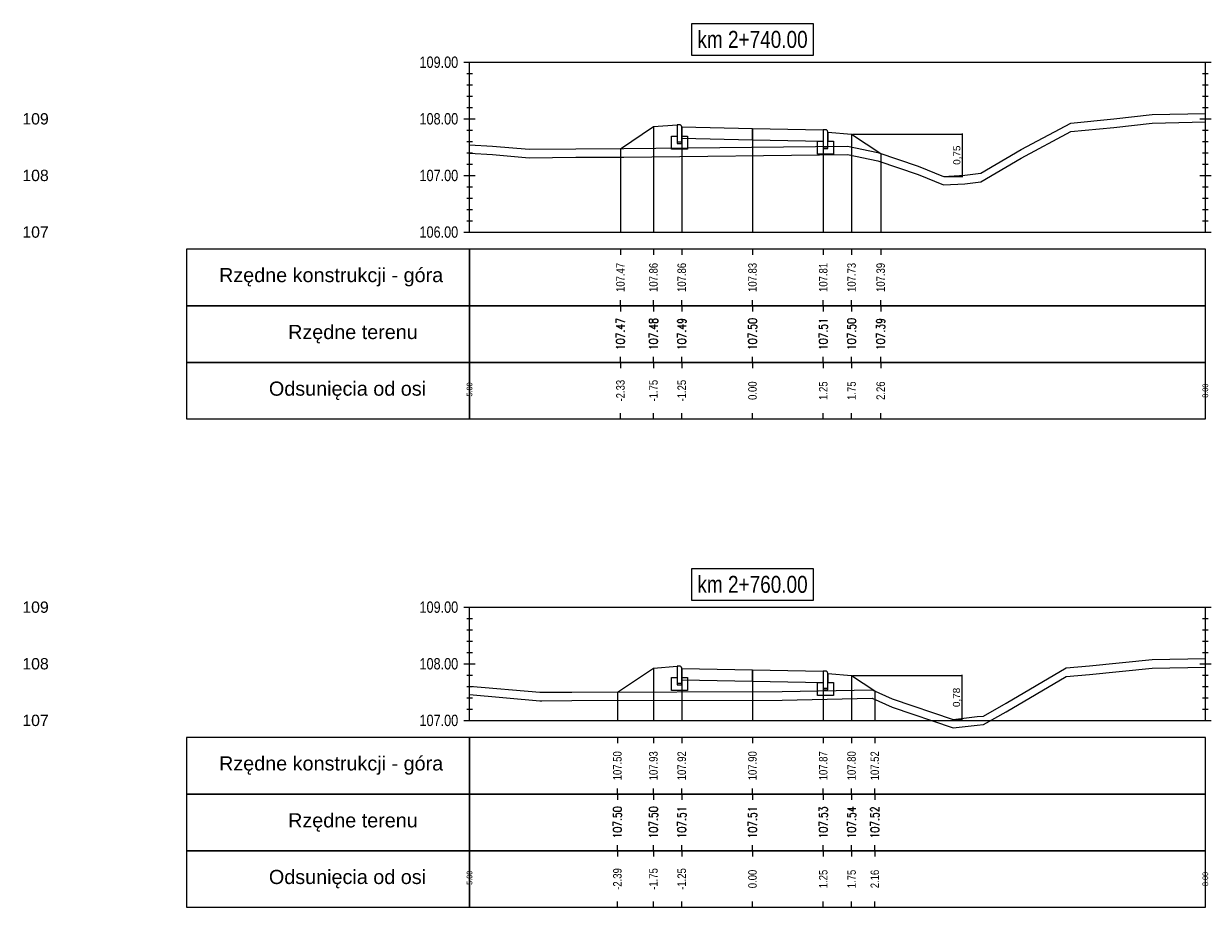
# Model space of a CAD drawing. Extents: x 7537626 to 7538805, y 5722894 to 5725486.
# Tile 42 of 90: x 7538300 to 7538321, y 5725395 to 5725411. Entities that reach past the tile are written whole.
import ezdxf

# ---------------------------------------------------------------- set-up
doc = ezdxf.new("R2010")
doc.units = 0
doc.header["$PDMODE"] = 35
doc.header["$PDSIZE"] = 0.3
for name, color, linetype in [('C-DROGI-PROFILE', 7, 'Continuous'), ('C-DROGI-PROFILE-ETYKIETY', 7, 'Continuous'), ('C-DROGI-PRZEKROJE-ETYKIETY', 7, 'Continuous'), ('C-POPRZECZKA-przekrój', 2, 'Continuous'), ('C-POPRZECZKA-widok', 1, 'Continuous')]:
    doc.layers.add(name, color=color, linetype=linetype)
for name, color, linetype, true_color in [('C-humus', 7, 'Continuous', 0x003df5), ('C-Teren', 7, 'Continuous', 0x005716), ('poprzeczki', 7, 'Continuous', 0x0000d6)]:
    doc.layers.add(name, color=color, linetype=linetype, true_color=true_color)
doc.styles.add('2mm08', font='arial.ttf', dxfattribs={"width": 0.8})
doc.styles.add('opis_50', font='arial.ttf', dxfattribs={"height": 0.125})
doc.styles.get("Standard").update_dxf_attribs({"font": 'arial.ttf'})
doc.dimstyles.new('OPIS_50', dxfattribs={"dimscale": 0.5, "dimtxt": 0.125, "dimasz": 0.25, "dimexe": 0.1, "dimexo": 0.15, "dimgap": 0.1, "dimtad": 1, "dimzin": 0, "dimtxsty": 'opis_50', "dimblk": 'ARCHTICK', "dimcen": 0.15, "dimdle": 0.1, "dimaunit": 2, "dimadec": 4, "dimazin": 0, "dimtfac": 1, "dimtmove": 0, "dimatfit": 3, "dimfxl": 1, "dimarcsym": 0})

# ---------------------------------------------------------------- blocks, each defined once
blk = doc.blocks.new('_ArchTick')
at = {"color": 0, "linetype": 'ByBlock', "const_width": 0.15}
blk.add_lwpolyline([(-0.5, -0.5), (0.5, 0.5)], dxfattribs=at)
blk = doc.blocks.new('*D135')
at = {"layer": 'Defpoints', "color": 0, "transparency": 16777216}
for p in [(7538314.328, 5725409.072), (7538315.949, 5725408.324), (7538316.284, 5725408.324)]:
    blk.add_point(p, dxfattribs=at)
at = {"layer": 'poprzeczki', "color": 0, "lineweight": -2, "transparency": 16777216}
for p, q in [((7538314.343, 5725409.072), (7538316.294, 5725409.072)), ((7538316.284, 5725409.082), (7538316.284, 5725408.314)), ((7538315.964, 5725408.324), (7538316.294, 5725408.324))]:
    blk.add_line(p, q, dxfattribs=at)
at = {"layer": 'poprzeczki', "color": 0, "lineweight": -2, "transparency": 16777216, "xscale": 0.025, "yscale": 0.025, "zscale": 0.025}
for p, rotation in [((7538316.284, 5725409.072), 90), ((7538316.284, 5725408.324), 270)]:
    blk.add_blockref('_ArchTick', p, dxfattribs=dict(at, rotation=rotation))
at = {"layer": 'poprzeczki', "color": 0, "transparency": 16777216, "insert": (7538316.198, 5725408.698), "char_height": 0.125, "attachment_point": 5, "rotation": 90, "style": 'opis_50'}
blk.add_mtext('0,75', dxfattribs=at)
blk = doc.blocks.new('*D136')
at = {"layer": 'Defpoints', "color": 0, "transparency": 16777216}
for p in [(7538314.328, 5725399.51), (7538316.123, 5725398.732), (7538316.277, 5725398.732)]:
    blk.add_point(p, dxfattribs=at)
at = {"layer": 'poprzeczki', "color": 0, "lineweight": -2, "transparency": 16777216}
for p, q in [((7538314.343, 5725399.51), (7538316.287, 5725399.51)), ((7538316.277, 5725399.52), (7538316.277, 5725398.722)), ((7538316.138, 5725398.732), (7538316.287, 5725398.732))]:
    blk.add_line(p, q, dxfattribs=at)
at = {"layer": 'poprzeczki', "color": 0, "lineweight": -2, "transparency": 16777216, "xscale": 0.025, "yscale": 0.025, "zscale": 0.025}
for p, rotation in [((7538316.277, 5725399.51), 90), ((7538316.277, 5725398.732), 270)]:
    blk.add_blockref('_ArchTick', p, dxfattribs=dict(at, rotation=rotation))
at = {"layer": 'poprzeczki', "color": 0, "transparency": 16777216, "insert": (7538316.192, 5725399.121), "char_height": 0.125, "attachment_point": 5, "rotation": 90, "style": 'opis_50'}
blk.add_mtext('0,78', dxfattribs=at)

msp = doc.modelspace()

# ---------------------------------------------------------------- linework, layer by layer
at = {"layer": 'C-DROGI-PROFILE', "color": 7, "linetype": 'Continuous', "lineweight": -3}
for p, q in [((7538310.245, 5725407.039), (7538310.245, 5725406.939)), ((7538310.828, 5725407.039), (7538310.828, 5725406.939)), ((7538311.328, 5725407.039), (7538311.328, 5725406.939)), ((7538312.578, 5725407.039), (7538312.578, 5725406.939)), ((7538313.828, 5725407.039), (7538313.828, 5725406.939)), ((7538314.328, 5725407.039), (7538314.328, 5725406.939)), ((7538314.842, 5725407.039), (7538314.842, 5725406.939)), ((7538310.245, 5725406.039), (7538310.245, 5725406.139)), ((7538310.828, 5725406.039), (7538310.828, 5725406.139)), ((7538311.328, 5725406.039), (7538311.328, 5725406.139)), ((7538312.578, 5725406.039), (7538312.578, 5725406.139)), ((7538313.828, 5725406.039), (7538313.828, 5725406.139)), ((7538314.328, 5725406.039), (7538314.328, 5725406.139)), ((7538314.842, 5725406.039), (7538314.842, 5725406.139)), ((7538310.245, 5725406.039), (7538310.245, 5725405.939)), ((7538310.828, 5725406.039), (7538310.828, 5725405.939)), ((7538311.328, 5725406.039), (7538311.328, 5725405.939)), ((7538312.578, 5725406.039), (7538312.578, 5725405.939)), ((7538313.828, 5725406.039), (7538313.828, 5725405.939)), ((7538314.328, 5725406.039), (7538314.328, 5725405.939)), ((7538314.842, 5725406.039), (7538314.842, 5725405.939)), ((7538310.245, 5725405.039), (7538310.245, 5725405.139)), ((7538310.245, 5725405.039), (7538310.245, 5725404.939)), ((7538310.828, 5725405.039), (7538310.828, 5725405.139)), ((7538310.828, 5725405.039), (7538310.828, 5725404.939)), ((7538311.328, 5725405.039), (7538311.328, 5725405.139)), ((7538311.328, 5725405.039), (7538311.328, 5725404.939)), ((7538312.578, 5725405.039), (7538312.578, 5725405.139)), ((7538312.578, 5725405.039), (7538312.578, 5725404.939)), ((7538313.828, 5725405.039), (7538313.828, 5725405.139)), ((7538313.828, 5725405.039), (7538313.828, 5725404.939)), ((7538314.328, 5725405.039), (7538314.328, 5725405.139)), ((7538314.328, 5725405.039), (7538314.328, 5725404.939)), ((7538314.842, 5725405.039), (7538314.842, 5725405.139)), ((7538314.842, 5725405.039), (7538314.842, 5725404.939)), ((7538310.245, 5725404.039), (7538310.245, 5725404.139)), ((7538310.828, 5725404.039), (7538310.828, 5725404.139)), ((7538311.328, 5725404.039), (7538311.328, 5725404.139)), ((7538312.578, 5725404.039), (7538312.578, 5725404.139)), ((7538313.828, 5725404.039), (7538313.828, 5725404.139)), ((7538314.328, 5725404.039), (7538314.328, 5725404.139)), ((7538314.842, 5725404.039), (7538314.842, 5725404.139)), ((7538310.191, 5725398.414), (7538310.191, 5725398.314)), ((7538310.828, 5725398.414), (7538310.828, 5725398.314)), ((7538311.328, 5725398.414), (7538311.328, 5725398.314)), ((7538312.578, 5725398.414), (7538312.578, 5725398.314)), ((7538313.828, 5725398.414), (7538313.828, 5725398.314)), ((7538314.328, 5725398.414), (7538314.328, 5725398.314)), ((7538314.739, 5725398.414), (7538314.739, 5725398.314)), ((7538310.191, 5725397.414), (7538310.191, 5725397.514)), ((7538310.828, 5725397.414), (7538310.828, 5725397.514)), ((7538311.328, 5725397.414), (7538311.328, 5725397.514)), ((7538312.578, 5725397.414), (7538312.578, 5725397.514)), ((7538313.828, 5725397.414), (7538313.828, 5725397.514)), ((7538314.328, 5725397.414), (7538314.328, 5725397.514)), ((7538314.739, 5725397.414), (7538314.739, 5725397.514)), ((7538310.191, 5725397.414), (7538310.191, 5725397.314)), ((7538310.828, 5725397.414), (7538310.828, 5725397.314)), ((7538311.328, 5725397.414), (7538311.328, 5725397.314)), ((7538312.578, 5725397.414), (7538312.578, 5725397.314)), ((7538313.828, 5725397.414), (7538313.828, 5725397.314)), ((7538314.328, 5725397.414), (7538314.328, 5725397.314)), ((7538314.739, 5725397.414), (7538314.739, 5725397.314)), ((7538310.191, 5725396.414), (7538310.191, 5725396.514)), ((7538310.828, 5725396.414), (7538310.828, 5725396.514)), ((7538311.328, 5725396.414), (7538311.328, 5725396.514)), ((7538312.578, 5725396.414), (7538312.578, 5725396.514)), ((7538313.828, 5725396.414), (7538313.828, 5725396.514)), ((7538314.328, 5725396.414), (7538314.328, 5725396.514)), ((7538314.739, 5725396.414), (7538314.739, 5725396.514)), ((7538310.191, 5725396.414), (7538310.191, 5725396.314)), ((7538310.828, 5725396.414), (7538310.828, 5725396.314)), ((7538311.328, 5725396.414), (7538311.328, 5725396.314)), ((7538312.578, 5725396.414), (7538312.578, 5725396.314)), ((7538313.828, 5725396.414), (7538313.828, 5725396.314)), ((7538314.328, 5725396.414), (7538314.328, 5725396.314)), ((7538314.739, 5725396.414), (7538314.739, 5725396.314)), ((7538310.191, 5725395.414), (7538310.191, 5725395.514)), ((7538310.828, 5725395.414), (7538310.828, 5725395.514)), ((7538311.328, 5725395.414), (7538311.328, 5725395.514)), ((7538312.578, 5725395.414), (7538312.578, 5725395.514)), ((7538313.828, 5725395.414), (7538313.828, 5725395.514)), ((7538314.328, 5725395.414), (7538314.328, 5725395.514)), ((7538314.739, 5725395.414), (7538314.739, 5725395.514))]:
    msp.add_line(p, q, dxfattribs=at)
at = {"layer": 'C-DROGI-PROFILE', "color": 1, "linetype": 'Continuous', "lineweight": -3}
for points in [[(7538307.578, 5725406.039), (7538307.578, 5725407.039), (7538302.578, 5725407.039), (7538302.578, 5725406.039)], [(7538307.578, 5725406.039), (7538320.578, 5725406.039), (7538320.578, 5725407.039), (7538307.578, 5725407.039)], [(7538307.578, 5725405.039), (7538307.578, 5725406.039), (7538302.578, 5725406.039), (7538302.578, 5725405.039)], [(7538307.578, 5725405.039), (7538320.578, 5725405.039), (7538320.578, 5725406.039), (7538307.578, 5725406.039)], [(7538307.578, 5725404.039), (7538307.578, 5725405.039), (7538302.578, 5725405.039), (7538302.578, 5725404.039)], [(7538307.578, 5725404.039), (7538320.578, 5725404.039), (7538320.578, 5725405.039), (7538307.578, 5725405.039)], [(7538307.578, 5725397.414), (7538307.578, 5725398.414), (7538302.578, 5725398.414), (7538302.578, 5725397.414)], [(7538307.578, 5725397.414), (7538320.578, 5725397.414), (7538320.578, 5725398.414), (7538307.578, 5725398.414)], [(7538307.578, 5725396.414), (7538307.578, 5725397.414), (7538302.578, 5725397.414), (7538302.578, 5725396.414)], [(7538307.578, 5725396.414), (7538320.578, 5725396.414), (7538320.578, 5725397.414), (7538307.578, 5725397.414)], [(7538307.578, 5725395.414), (7538307.578, 5725396.414), (7538302.578, 5725396.414), (7538302.578, 5725395.414)], [(7538307.578, 5725395.414), (7538320.578, 5725395.414), (7538320.578, 5725396.414), (7538307.578, 5725396.414)]]:
    msp.add_3dface(points, dxfattribs=at)
at = {"layer": 'C-DROGI-PRZEKROJE-ETYKIETY', "color": 1, "linetype": 'Continuous', "lineweight": -3}
for p, q in [((7538310.828, 5725409.202), (7538310.828, 5725407.339)), ((7538311.328, 5725409.196), (7538311.328, 5725407.339)), ((7538312.578, 5725409.171), (7538312.578, 5725407.339)), ((7538313.828, 5725409.146), (7538313.828, 5725407.339)), ((7538314.328, 5725409.072), (7538314.328, 5725407.339)), ((7538310.245, 5725408.813), (7538310.245, 5725407.339)), ((7538314.842, 5725408.729), (7538314.842, 5725407.339)), ((7538310.828, 5725399.64), (7538310.828, 5725398.714)), ((7538311.328, 5725399.634), (7538311.328, 5725398.714)), ((7538312.578, 5725399.609), (7538312.578, 5725398.714)), ((7538313.828, 5725399.584), (7538313.828, 5725398.714)), ((7538314.328, 5725399.51), (7538314.328, 5725398.714)), ((7538310.191, 5725399.216), (7538310.191, 5725398.714)), ((7538314.739, 5725399.236), (7538314.739, 5725398.714))]:
    msp.add_line(p, q, dxfattribs=at)
at = {"layer": 'C-humus'}
for p, q in [((7538318.959, 5725409.189), (7538319.64, 5725409.264)), ((7538319.64, 5725409.264), (7538320.578, 5725409.285)), ((7538317.325, 5725408.646), (7538318.204, 5725409.114)), ((7538318.204, 5725409.114), (7538318.959, 5725409.189)), ((7538307.578, 5725408.731), (7538307.985, 5725408.709)), ((7538307.985, 5725408.709), (7538308.633, 5725408.653)), ((7538308.633, 5725408.653), (7538309.456, 5725408.662)), ((7538309.456, 5725408.662), (7538310.303, 5725408.664)), ((7538310.303, 5725408.664), (7538314.253, 5725408.708)), ((7538314.253, 5725408.708), (7538314.791, 5725408.597)), ((7538314.791, 5725408.597), (7538315.502, 5725408.356)), ((7538316.612, 5725408.228), (7538317.325, 5725408.646)), ((7538315.502, 5725408.356), (7538315.949, 5725408.174)), ((7538315.949, 5725408.174), (7538316.331, 5725408.194)), ((7538316.331, 5725408.194), (7538316.612, 5725408.228)), ((7538318.53, 5725399.528), (7538319.637, 5725399.639)), ((7538319.637, 5725399.639), (7538320.578, 5725399.657)), ((7538317.056, 5725398.868), (7538318.12, 5725399.491)), ((7538318.12, 5725399.491), (7538318.53, 5725399.528)), ((7538307.578, 5725399.17), (7538308.823, 5725399.063)), ((7538308.823, 5725399.063), (7538308.853, 5725399.063)), ((7538308.853, 5725399.063), (7538309.383, 5725399.064)), ((7538309.383, 5725399.064), (7538313.099, 5725399.074)), ((7538313.099, 5725399.074), (7538314.693, 5725399.107)), ((7538314.693, 5725399.107), (7538315.043, 5725398.947)), ((7538315.043, 5725398.947), (7538316.123, 5725398.582)), ((7538316.658, 5725398.641), (7538317.056, 5725398.868)), ((7538316.123, 5725398.582), (7538316.544, 5725398.633)), ((7538316.544, 5725398.633), (7538316.658, 5725398.641))]:
    msp.add_line(p, q, dxfattribs=at)
at = {"layer": 'C-POPRZECZKA-przekrój', "color": 2, "linetype": 'Continuous', "lineweight": -3}
for p, q in [((7538310.828, 5725409.202), (7538311.248, 5725409.236)), ((7538311.288, 5725409.236), (7538311.248, 5725409.236)), ((7538311.248, 5725409.236), (7538311.248, 5725408.906)), ((7538311.293, 5725409.235), (7538311.288, 5725409.236)), ((7538311.302, 5725409.233), (7538311.293, 5725409.235)), ((7538311.31, 5725409.229), (7538311.302, 5725409.233)), ((7538311.316, 5725409.224), (7538311.31, 5725409.229)), ((7538311.32, 5725409.219), (7538311.316, 5725409.224)), ((7538311.325, 5725409.211), (7538311.32, 5725409.219)), ((7538311.327, 5725409.203), (7538311.325, 5725409.211)), ((7538310.245, 5725408.813), (7538310.828, 5725409.202)), ((7538311.148, 5725408.806), (7538311.148, 5725409.036)), ((7538311.148, 5725409.036), (7538311.248, 5725409.036)), ((7538311.248, 5725409.036), (7538311.248, 5725408.936)), ((7538311.328, 5725409.196), (7538311.327, 5725409.203)), ((7538311.328, 5725409.196), (7538312.578, 5725409.171)), ((7538311.328, 5725409.196), (7538311.329, 5725408.996)), ((7538311.328, 5725408.906), (7538311.328, 5725409.196)), ((7538311.328, 5725409.196), (7538311.328, 5725409.036)), ((7538311.328, 5725409.036), (7538311.428, 5725409.036)), ((7538311.329, 5725408.996), (7538312.578, 5725408.971)), ((7538311.428, 5725409.036), (7538311.428, 5725408.806)), ((7538312.578, 5725408.971), (7538312.578, 5725409.171)), ((7538312.578, 5725409.171), (7538313.828, 5725409.146)), ((7538313.828, 5725409.146), (7538313.827, 5725408.946)), ((7538313.868, 5725409.146), (7538313.828, 5725409.146)), ((7538313.828, 5725409.146), (7538313.828, 5725408.816)), ((7538313.873, 5725409.145), (7538313.868, 5725409.146)), ((7538313.882, 5725409.143), (7538313.873, 5725409.145)), ((7538313.89, 5725409.139), (7538313.882, 5725409.143)), ((7538313.896, 5725409.134), (7538313.89, 5725409.139)), ((7538313.9, 5725409.129), (7538313.896, 5725409.134)), ((7538313.905, 5725409.121), (7538313.9, 5725409.129)), ((7538313.907, 5725409.113), (7538313.905, 5725409.121)), ((7538313.908, 5725409.106), (7538313.907, 5725409.113)), ((7538313.908, 5725408.816), (7538313.908, 5725409.106)), ((7538313.908, 5725409.106), (7538313.908, 5725408.946)), ((7538313.908, 5725409.106), (7538314.328, 5725409.072)), ((7538314.328, 5725409.072), (7538314.842, 5725408.729)), ((7538311.428, 5725408.806), (7538311.148, 5725408.806)), ((7538311.248, 5725408.936), (7538311.328, 5725408.936)), ((7538311.248, 5725408.906), (7538311.328, 5725408.906)), ((7538312.578, 5725408.971), (7538313.827, 5725408.946)), ((7538313.728, 5725408.716), (7538313.728, 5725408.946)), ((7538313.728, 5725408.946), (7538313.828, 5725408.946)), ((7538313.828, 5725408.946), (7538313.828, 5725408.846)), ((7538313.828, 5725408.846), (7538313.908, 5725408.846)), ((7538313.828, 5725408.816), (7538313.908, 5725408.816)), ((7538313.908, 5725408.946), (7538314.008, 5725408.946)), ((7538314.008, 5725408.946), (7538314.008, 5725408.716)), ((7538314.008, 5725408.716), (7538313.728, 5725408.716)), ((7538310.191, 5725399.216), (7538310.828, 5725399.64)), ((7538310.828, 5725399.64), (7538311.248, 5725399.674)), ((7538311.288, 5725399.674), (7538311.248, 5725399.674)), ((7538311.248, 5725399.674), (7538311.248, 5725399.344)), ((7538311.293, 5725399.674), (7538311.288, 5725399.674)), ((7538311.302, 5725399.672), (7538311.293, 5725399.674)), ((7538311.31, 5725399.667), (7538311.302, 5725399.672)), ((7538311.316, 5725399.662), (7538311.31, 5725399.667)), ((7538311.32, 5725399.657), (7538311.316, 5725399.662)), ((7538311.325, 5725399.65), (7538311.32, 5725399.657)), ((7538311.327, 5725399.641), (7538311.325, 5725399.65)), ((7538311.328, 5725399.634), (7538311.327, 5725399.641)), ((7538311.328, 5725399.634), (7538312.578, 5725399.609)), ((7538311.328, 5725399.634), (7538311.329, 5725399.434)), ((7538311.328, 5725399.344), (7538311.328, 5725399.634)), ((7538311.328, 5725399.634), (7538311.328, 5725399.474)), ((7538312.578, 5725399.409), (7538312.578, 5725399.609)), ((7538312.578, 5725399.609), (7538313.828, 5725399.584)), ((7538313.828, 5725399.584), (7538313.827, 5725399.384)), ((7538313.868, 5725399.584), (7538313.828, 5725399.584)), ((7538313.828, 5725399.584), (7538313.828, 5725399.254)), ((7538313.873, 5725399.584), (7538313.868, 5725399.584)), ((7538313.882, 5725399.582), (7538313.873, 5725399.584)), ((7538313.89, 5725399.577), (7538313.882, 5725399.582)), ((7538311.148, 5725399.244), (7538311.148, 5725399.474)), ((7538311.148, 5725399.474), (7538311.248, 5725399.474)), ((7538311.248, 5725399.474), (7538311.248, 5725399.374)), ((7538311.248, 5725399.374), (7538311.328, 5725399.374)), ((7538311.328, 5725399.474), (7538311.428, 5725399.474)), ((7538311.329, 5725399.434), (7538312.578, 5725399.409)), ((7538311.428, 5725399.474), (7538311.428, 5725399.244)), ((7538312.578, 5725399.409), (7538313.827, 5725399.384)), ((7538313.728, 5725399.154), (7538313.728, 5725399.384)), ((7538313.728, 5725399.384), (7538313.828, 5725399.384)), ((7538313.828, 5725399.384), (7538313.828, 5725399.284)), ((7538313.896, 5725399.572), (7538313.89, 5725399.577)), ((7538313.9, 5725399.567), (7538313.896, 5725399.572)), ((7538313.905, 5725399.56), (7538313.9, 5725399.567)), ((7538313.907, 5725399.551), (7538313.905, 5725399.56)), ((7538313.908, 5725399.544), (7538313.907, 5725399.551)), ((7538313.908, 5725399.254), (7538313.908, 5725399.544)), ((7538313.908, 5725399.544), (7538313.908, 5725399.384)), ((7538313.908, 5725399.544), (7538314.328, 5725399.51)), ((7538313.908, 5725399.384), (7538314.008, 5725399.384)), ((7538314.008, 5725399.384), (7538314.008, 5725399.154)), ((7538314.328, 5725399.51), (7538314.739, 5725399.236)), ((7538311.428, 5725399.244), (7538311.148, 5725399.244)), ((7538311.248, 5725399.344), (7538311.328, 5725399.344)), ((7538313.828, 5725399.284), (7538313.908, 5725399.284)), ((7538313.828, 5725399.254), (7538313.908, 5725399.254)), ((7538314.008, 5725399.154), (7538313.728, 5725399.154))]:
    msp.add_line(p, q, dxfattribs=at)
at = {"layer": 'C-POPRZECZKA-widok', "color": 1, "linetype": 'Continuous', "lineweight": -3}
for p, q in [((7538307.478, 5725410.339), (7538320.678, 5725410.339)), ((7538307.578, 5725407.339), (7538307.578, 5725410.339)), ((7538320.578, 5725407.339), (7538320.578, 5725410.339)), ((7538307.528, 5725410.139), (7538307.628, 5725410.139)), ((7538320.528, 5725410.139), (7538320.628, 5725410.139)), ((7538307.528, 5725409.939), (7538307.628, 5725409.939)), ((7538320.528, 5725409.939), (7538320.628, 5725409.939)), ((7538307.528, 5725409.739), (7538307.628, 5725409.739)), ((7538320.528, 5725409.739), (7538320.628, 5725409.739)), ((7538307.528, 5725409.539), (7538307.628, 5725409.539)), ((7538320.528, 5725409.539), (7538320.628, 5725409.539)), ((7538307.478, 5725409.339), (7538307.678, 5725409.339)), ((7538307.528, 5725409.339), (7538307.628, 5725409.339)), ((7538320.478, 5725409.339), (7538320.678, 5725409.339)), ((7538320.528, 5725409.339), (7538320.628, 5725409.339)), ((7538307.528, 5725409.139), (7538307.628, 5725409.139)), ((7538320.528, 5725409.139), (7538320.628, 5725409.139)), ((7538307.528, 5725408.939), (7538307.628, 5725408.939)), ((7538320.528, 5725408.939), (7538320.628, 5725408.939)), ((7538307.528, 5725408.739), (7538307.628, 5725408.739)), ((7538320.528, 5725408.739), (7538320.628, 5725408.739)), ((7538307.528, 5725408.539), (7538307.628, 5725408.539)), ((7538320.528, 5725408.539), (7538320.628, 5725408.539)), ((7538307.478, 5725408.339), (7538307.678, 5725408.339)), ((7538307.528, 5725408.339), (7538307.628, 5725408.339)), ((7538320.478, 5725408.339), (7538320.678, 5725408.339)), ((7538320.528, 5725408.339), (7538320.628, 5725408.339)), ((7538307.528, 5725408.139), (7538307.628, 5725408.139)), ((7538320.528, 5725408.139), (7538320.628, 5725408.139)), ((7538307.528, 5725407.939), (7538307.628, 5725407.939)), ((7538320.528, 5725407.939), (7538320.628, 5725407.939)), ((7538307.528, 5725407.739), (7538307.628, 5725407.739)), ((7538307.528, 5725407.539), (7538307.628, 5725407.539)), ((7538320.528, 5725407.739), (7538320.628, 5725407.739)), ((7538320.528, 5725407.539), (7538320.628, 5725407.539)), ((7538307.478, 5725407.339), (7538320.678, 5725407.339)), ((7538307.478, 5725400.714), (7538320.678, 5725400.714)), ((7538307.578, 5725398.714), (7538307.578, 5725400.714)), ((7538320.578, 5725398.714), (7538320.578, 5725400.714)), ((7538307.528, 5725400.514), (7538307.628, 5725400.514)), ((7538320.528, 5725400.514), (7538320.628, 5725400.514)), ((7538307.528, 5725400.314), (7538307.628, 5725400.314)), ((7538320.528, 5725400.314), (7538320.628, 5725400.314)), ((7538307.528, 5725400.114), (7538307.628, 5725400.114)), ((7538320.528, 5725400.114), (7538320.628, 5725400.114)), ((7538307.528, 5725399.914), (7538307.628, 5725399.914)), ((7538320.528, 5725399.914), (7538320.628, 5725399.914)), ((7538307.478, 5725399.714), (7538307.678, 5725399.714)), ((7538307.528, 5725399.714), (7538307.628, 5725399.714)), ((7538320.478, 5725399.714), (7538320.678, 5725399.714)), ((7538320.528, 5725399.714), (7538320.628, 5725399.714)), ((7538307.528, 5725399.514), (7538307.628, 5725399.514)), ((7538320.528, 5725399.514), (7538320.628, 5725399.514)), ((7538307.528, 5725399.314), (7538307.628, 5725399.314)), ((7538320.528, 5725399.314), (7538320.628, 5725399.314)), ((7538307.528, 5725399.114), (7538307.628, 5725399.114)), ((7538320.528, 5725399.114), (7538320.628, 5725399.114)), ((7538307.528, 5725398.914), (7538307.628, 5725398.914)), ((7538320.528, 5725398.914), (7538320.628, 5725398.914)), ((7538307.478, 5725398.714), (7538320.678, 5725398.714))]:
    msp.add_line(p, q, dxfattribs=at)
at = {"layer": 'C-POPRZECZKA-widok', "color": 3, "linetype": 'Continuous', "lineweight": -3}
for points in [[(7538311.498, 5725410.464), (7538313.658, 5725410.464), (7538313.658, 5725411.02), (7538311.498, 5725411.02)], [(7538311.498, 5725400.839), (7538313.658, 5725400.839), (7538313.658, 5725401.395), (7538311.498, 5725401.395)]]:
    msp.add_3dface(points, dxfattribs=at)
at = {"layer": 'C-Teren'}
for p, q in [((7538318.959, 5725409.339), (7538319.64, 5725409.414)), ((7538319.64, 5725409.414), (7538320.578, 5725409.435)), ((7538317.325, 5725408.796), (7538318.204, 5725409.264)), ((7538318.204, 5725409.264), (7538318.959, 5725409.339)), ((7538307.578, 5725408.881), (7538307.985, 5725408.859)), ((7538307.985, 5725408.859), (7538308.633, 5725408.803)), ((7538308.633, 5725408.803), (7538309.456, 5725408.812)), ((7538309.456, 5725408.812), (7538310.303, 5725408.814)), ((7538310.303, 5725408.814), (7538314.253, 5725408.858)), ((7538314.253, 5725408.858), (7538314.791, 5725408.747)), ((7538316.612, 5725408.378), (7538317.325, 5725408.796)), ((7538314.791, 5725408.747), (7538315.502, 5725408.506)), ((7538315.502, 5725408.506), (7538315.949, 5725408.324)), ((7538316.331, 5725408.344), (7538316.612, 5725408.378)), ((7538315.949, 5725408.324), (7538316.331, 5725408.344)), ((7538318.53, 5725399.678), (7538319.637, 5725399.789)), ((7538319.637, 5725399.789), (7538320.578, 5725399.807)), ((7538317.056, 5725399.018), (7538318.12, 5725399.641)), ((7538318.12, 5725399.641), (7538318.53, 5725399.678)), ((7538307.578, 5725399.32), (7538308.823, 5725399.213)), ((7538308.823, 5725399.213), (7538308.853, 5725399.213)), ((7538308.853, 5725399.213), (7538309.383, 5725399.214)), ((7538309.383, 5725399.214), (7538313.099, 5725399.224)), ((7538313.099, 5725399.224), (7538314.693, 5725399.257)), ((7538314.693, 5725399.257), (7538315.043, 5725399.097)), ((7538315.043, 5725399.097), (7538316.123, 5725398.732)), ((7538316.658, 5725398.791), (7538317.056, 5725399.018)), ((7538316.123, 5725398.732), (7538316.544, 5725398.783)), ((7538316.544, 5725398.783), (7538316.658, 5725398.791))]:
    msp.add_line(p, q, dxfattribs=at)

# ---------------------------------------------------------------- texts
at = {"layer": 'C-DROGI-PROFILE', "color": 2}
for s, p in [('Rzędne konstrukcji - góra', (7538303.153, 5725406.456)), ('Rzędne terenu', (7538304.373, 5725405.45)), ('Odsunięcia od osi', (7538304.034, 5725404.45)), ('Rzędne konstrukcji - góra', (7538303.153, 5725397.831)), ('Rzędne terenu', (7538304.373, 5725396.825)), ('Odsunięcia od osi', (7538304.034, 5725395.825))]:
    msp.add_text(s, height=0.25, dxfattribs=at).set_placement(p)
at = {"layer": 'C-DROGI-PROFILE-ETYKIETY', "color": 1, "linetype": 'Continuous', "lineweight": -3, "char_height": 0.15, "attachment_point": 5, "rotation": 90, "style": '2mm08'}
for s, insert in [('107.47', (7538310.245, 5725406.539)), ('107.86', (7538310.828, 5725406.539)), ('107.86', (7538311.328, 5725406.539)), ('107.83', (7538312.578, 5725406.539)), ('107.81', (7538313.828, 5725406.539)), ('107.73', (7538314.328, 5725406.539)), ('107.39', (7538314.842, 5725406.539)), ('{\\Fsimplex.shx|c238;107.47}', (7538310.245, 5725405.539)), ('{\\Fsimplex.shx|c238;107.48}', (7538310.828, 5725405.539)), ('{\\Fsimplex.shx|c238;107.49}', (7538311.328, 5725405.539)), ('{\\Fsimplex.shx|c238;107.50}', (7538312.578, 5725405.539)), ('{\\Fsimplex.shx|c238;107.51}', (7538313.828, 5725405.539)), ('{\\Fsimplex.shx|c238;107.50}', (7538314.328, 5725405.539)), ('{\\Fsimplex.shx|c238;107.39}', (7538314.842, 5725405.539)), ('-2.33', (7538310.245, 5725404.539)), ('-1.75', (7538310.828, 5725404.539)), ('-1.25', (7538311.328, 5725404.539)), ('0.00', (7538312.578, 5725404.539)), ('1.25', (7538313.828, 5725404.539)), ('1.75', (7538314.328, 5725404.539)), ('2.26', (7538314.842, 5725404.539)), ('107.50', (7538310.191, 5725397.914)), ('107.93', (7538310.828, 5725397.914)), ('107.92', (7538311.328, 5725397.914)), ('107.90', (7538312.578, 5725397.914)), ('107.87', (7538313.828, 5725397.914)), ('107.80', (7538314.328, 5725397.914)), ('107.52', (7538314.739, 5725397.914)), ('{\\Fsimplex.shx|c238;107.50}', (7538310.191, 5725396.914)), ('{\\Fsimplex.shx|c238;107.50}', (7538310.828, 5725396.914)), ('{\\Fsimplex.shx|c238;107.51}', (7538311.328, 5725396.914)), ('{\\Fsimplex.shx|c238;107.51}', (7538312.578, 5725396.914)), ('{\\Fsimplex.shx|c238;107.53}', (7538313.828, 5725396.914)), ('{\\Fsimplex.shx|c238;107.54}', (7538314.328, 5725396.914)), ('{\\Fsimplex.shx|c238;107.52}', (7538314.739, 5725396.914)), ('-2.39', (7538310.191, 5725395.914)), ('-1.75', (7538310.828, 5725395.914)), ('-1.25', (7538311.328, 5725395.914)), ('0.00', (7538312.578, 5725395.914)), ('1.25', (7538313.828, 5725395.914)), ('1.75', (7538314.328, 5725395.914)), ('2.16', (7538314.739, 5725395.914))]:
    msp.add_mtext(s, dxfattribs=dict(at, insert=insert))
at = {"layer": 'C-DROGI-PROFILE-ETYKIETY', "color": 7, "linetype": 'Continuous', "lineweight": -3, "char_height": 0.1, "attachment_point": 5, "rotation": 90, "style": '2mm08'}
for s, insert in [('-5.00', (7538307.578, 5725404.539)), ('8.00', (7538320.578, 5725404.539)), ('-5.00', (7538307.578, 5725395.914)), ('8.00', (7538320.578, 5725395.914))]:
    msp.add_mtext(s, dxfattribs=dict(at, insert=insert))
at = {"layer": 'C-POPRZECZKA-widok', "color": 3, "linetype": 'Continuous', "lineweight": -3, "char_height": 0.3, "attachment_point": 8, "style": '2mm08'}
for s, insert in [('km 2+740.00', (7538312.578, 5725410.589)), ('km 2+760.00', (7538312.578, 5725400.964))]:
    msp.add_mtext(s, dxfattribs=dict(at, insert=insert))
at = {"layer": 'C-POPRZECZKA-widok', "color": 1, "linetype": 'Continuous', "lineweight": -3, "char_height": 0.2, "attachment_point": 6, "style": '2mm08'}
for s, insert in [('109.00', (7538307.378, 5725410.339)), ('108.00', (7538307.378, 5725409.339)), ('107.00', (7538307.378, 5725408.339)), ('106.00', (7538307.378, 5725407.339)), ('109.00', (7538307.378, 5725400.714)), ('108.00', (7538307.378, 5725399.714)), ('107.00', (7538307.378, 5725398.714))]:
    msp.add_mtext(s, dxfattribs=dict(at, insert=insert))
at = {"layer": 'C-POPRZECZKA-widok', "color": 1, "linetype": 'Continuous', "lineweight": -3, "char_height": 0.2, "attachment_point": 4}
for s, insert in [('109', (7538299.678, 5725409.339)), ('108', (7538299.678, 5725408.339)), ('107', (7538299.678, 5725407.339)), ('109', (7538299.678, 5725400.714)), ('108', (7538299.678, 5725399.714)), ('107', (7538299.678, 5725398.714))]:
    msp.add_mtext(s, dxfattribs=dict(at, insert=insert))

# ---------------------------------------------------------------- dimensions: what is measured, and where the dimension line sits
at = {"layer": 'poprzeczki'}
for base, p1, p2, picture, middle in [((7538316.284, 5725408.324), (7538314.328, 5725409.072), (7538315.949, 5725408.324), '*D135', (7538316.198, 5725408.698)), ((7538316.277, 5725398.732), (7538314.328, 5725399.51), (7538316.123, 5725398.732), '*D136', (7538316.192, 5725399.121))]:
    dim = msp.add_linear_dim(base=base, p1=p1, p2=p2, angle=90, dimstyle='OPIS_50', override={"dimscale": 0.1}, dxfattribs=at)
    dim.commit()
    dim.dimension.update_dxf_attribs({"geometry": picture, "text_midpoint": middle})

doc.saveas('drawing.dxf')
